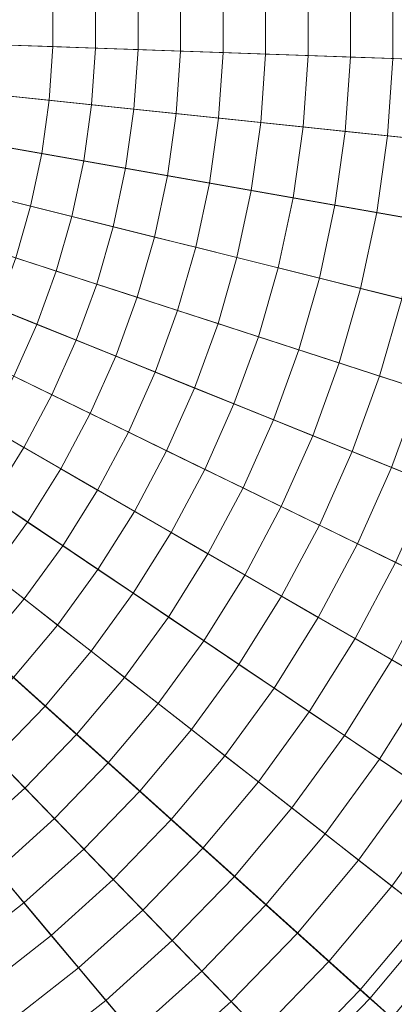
# Model space of a CAD drawing. Header units: centimetres. Extents: x -3.01 to 4.18, y -6.48 to 0.72.
# Tile 234 of 256: x 1.09 to 1.35, y -3.55 to -2.88. Entities that reach past the tile are written whole.
import ezdxf

# ---------------------------------------------------------------- set-up
doc = ezdxf.new("R2010")
doc.units = ezdxf.units.CM
doc.header["$LTSCALE"] = 2.54
doc.layers.add('Lucido design-1', color=7, linetype='Continuous')

# ---------------------------------------------------------------- blocks, each defined once
blk = doc.blocks.new('Gruppo-1')
at = {"color": 142, "linetype": 'Continuous', "lineweight": 9}
for points in [[(1.58519, -2.91578, -14.60843), (1.58519, -2.84602, -14.60843), (0.58636, -2.8809, -14.60843), (1.58519, -2.91578, -14.60843)], [(0.58636, -2.8809, -13.70118), (1.58519, -2.84602, -13.70118), (1.58519, -2.91578, -13.70118), (0.58636, -2.8809, -13.70118)], [(1.58032, -2.98537, -14.60843), (1.58519, -2.91578, -14.60843), (0.58636, -2.8809, -14.60843), (1.58032, -2.98537, -14.60843)], [(1.57061, -3.05445, -14.60843), (1.58032, -2.98537, -14.60843), (0.58636, -2.8809, -14.60843), (1.57061, -3.05445, -14.60843)], [(1.55611, -3.12268, -14.60843), (1.57061, -3.05445, -14.60843), (0.58636, -2.8809, -14.60843), (1.55611, -3.12268, -14.60843)], [(1.53688, -3.18974, -14.60843), (1.55611, -3.12268, -14.60843), (0.58636, -2.8809, -14.60843), (1.53688, -3.18974, -14.60843)], [(1.51302, -3.25529, -14.60843), (1.53688, -3.18974, -14.60843), (0.58636, -2.8809, -14.60843), (1.51302, -3.25529, -14.60843)], [(1.48465, -3.31902, -14.60843), (1.51302, -3.25529, -14.60843), (0.58636, -2.8809, -14.60843), (1.48465, -3.31902, -14.60843)], [(1.4519, -3.38062, -14.60843), (1.48465, -3.31902, -14.60843), (0.58636, -2.8809, -14.60843), (1.4519, -3.38062, -14.60843)], [(1.41493, -3.43978, -14.60843), (1.4519, -3.38062, -14.60843), (0.58636, -2.8809, -14.60843), (1.41493, -3.43978, -14.60843)], [(1.37393, -3.49621, -14.60843), (1.41493, -3.43978, -14.60843), (0.58636, -2.8809, -14.60843), (1.37393, -3.49621, -14.60843)], [(1.32909, -3.54965, -14.60843), (1.37393, -3.49621, -14.60843), (0.58636, -2.8809, -14.60843), (1.32909, -3.54965, -14.60843)], [(1.28063, -3.59983, -14.60843), (1.32909, -3.54965, -14.60843), (0.58636, -2.8809, -14.60843), (1.28063, -3.59983, -14.60843)], [(1.22879, -3.64651, -14.60843), (1.28063, -3.59983, -14.60843), (0.58636, -2.8809, -14.60843), (1.22879, -3.64651, -14.60843)], [(1.17381, -3.68946, -14.60843), (1.22879, -3.64651, -14.60843), (0.58636, -2.8809, -14.60843), (1.17381, -3.68946, -14.60843)], [(0.58636, -2.8809, -13.70118), (1.58519, -2.91578, -13.70118), (1.58032, -2.98537, -13.70118), (0.58636, -2.8809, -13.70118)], [(0.58636, -2.8809, -13.70118), (1.58032, -2.98537, -13.70118), (1.57061, -3.05445, -13.70118), (0.58636, -2.8809, -13.70118)], [(0.58636, -2.8809, -13.70118), (1.57061, -3.05445, -13.70118), (1.55611, -3.12268, -13.70118), (0.58636, -2.8809, -13.70118)], [(0.58636, -2.8809, -13.70118), (1.55611, -3.12268, -13.70118), (1.53688, -3.18974, -13.70118), (0.58636, -2.8809, -13.70118)], [(0.58636, -2.8809, -13.70118), (1.53688, -3.18974, -13.70118), (1.51302, -3.25529, -13.70118), (0.58636, -2.8809, -13.70118)], [(0.58636, -2.8809, -13.70118), (1.51302, -3.25529, -13.70118), (1.48465, -3.31902, -13.70118), (0.58636, -2.8809, -13.70118)], [(0.58636, -2.8809, -13.70118), (1.48465, -3.31902, -13.70118), (1.4519, -3.38062, -13.70118), (0.58636, -2.8809, -13.70118)], [(0.58636, -2.8809, -13.70118), (1.4519, -3.38062, -13.70118), (1.41493, -3.43978, -13.70118), (0.58636, -2.8809, -13.70118)], [(0.58636, -2.8809, -13.70118), (1.41493, -3.43978, -13.70118), (1.37393, -3.49621, -13.70118), (0.58636, -2.8809, -13.70118)], [(0.58636, -2.8809, -13.70118), (1.37393, -3.49621, -13.70118), (1.32909, -3.54965, -13.70118), (0.58636, -2.8809, -13.70118)], [(0.58636, -2.8809, -13.70118), (1.32909, -3.54965, -13.70118), (1.28063, -3.59983, -13.70118), (0.58636, -2.8809, -13.70118)], [(0.58636, -2.8809, -13.70118), (1.28063, -3.59983, -13.70118), (1.22879, -3.64651, -13.70118), (0.58636, -2.8809, -13.70118)], [(0.58636, -2.8809, -13.70118), (1.22879, -3.64651, -13.70118), (1.17381, -3.68946, -13.70118), (0.58636, -2.8809, -13.70118)], [(1.32909, -3.54965, -13.70118), (1.37393, -3.49621, -13.70118), (1.37393, -3.49621, -14.60843), (1.32909, -3.54965, -14.60843), (1.32909, -3.54965, -13.70118)], [(1.28063, -3.59983, -13.70118), (1.32909, -3.54965, -13.70118), (1.32909, -3.54965, -14.60843), (1.28063, -3.59983, -14.60843), (1.28063, -3.59983, -13.70118)]]:
    blk.add_polyline3d(points, dxfattribs=at)
for points in [[(4.18279, -3.00649, -13.70234), (4.18279, -2.75531, -13.70234), (0.58852, -2.88082, -13.70234), (0.58852, -2.88097, -13.70234)], [(1.19975, -2.90232, -12.62648), (1.19975, -2.85948, -12.62648), (1.22877, -2.85846, -12.62922), (1.22877, -2.90333, -12.62922)], [(1.22877, -2.90333, -12.62922), (1.22877, -2.85846, -12.62922), (1.25779, -2.85745, -12.63207), (1.25779, -2.90435, -12.63207)], [(1.25779, -2.90435, -12.63207), (1.25779, -2.85745, -12.63207), (1.2868, -2.85644, -12.63502), (1.2868, -2.90536, -12.63502)], [(1.2868, -2.90536, -12.63502), (1.2868, -2.85644, -12.63502), (1.3158, -2.85543, -12.63807), (1.3158, -2.90637, -12.63807)], [(1.3158, -2.90637, -12.63807), (1.3158, -2.85543, -12.63807), (1.34479, -2.85441, -12.64122), (1.34479, -2.90738, -12.64122)], [(1.34479, -2.90738, -12.64122), (1.34479, -2.85441, -12.64122), (1.37377, -2.8534, -12.64447), (1.37377, -2.90839, -12.64447)], [(1.08354, -2.89826, -12.6165), (1.08354, -2.86354, -12.6165), (1.1126, -2.86252, -12.61884), (1.1126, -2.89927, -12.61884)], [(1.1126, -2.89927, -12.61884), (1.1126, -2.86252, -12.61884), (1.14166, -2.86151, -12.62129), (1.14166, -2.90029, -12.62129)], [(1.14166, -2.90029, -12.62129), (1.14166, -2.86151, -12.62129), (1.17071, -2.86049, -12.62383), (1.17071, -2.9013, -12.62383)], [(1.17071, -2.9013, -12.62383), (1.17071, -2.86049, -12.62383), (1.19975, -2.85948, -12.62648), (1.19975, -2.90232, -12.62648)], [(1.08719, -6.4445, -13.70234), (1.33456, -6.40089, -13.70234), (0.58681, -2.88301, -13.70234), (0.58666, -2.88304, -13.70234)], [(1.33456, -6.40089, -13.70234), (1.57828, -6.34012, -13.70234), (0.58696, -2.88298, -13.70234), (0.58681, -2.88301, -13.70234)], [(1.57828, -6.34012, -13.70234), (1.81716, -6.2625, -13.70234), (0.5871, -2.88293, -13.70234), (0.58696, -2.88298, -13.70234)], [(1.81716, -6.2625, -13.70234), (2.05005, -6.16841, -13.70234), (0.58724, -2.88287, -13.70234), (0.5871, -2.88293, -13.70234)], [(2.05005, -6.16841, -13.70234), (2.27581, -6.0583, -13.70234), (0.58738, -2.88281, -13.70234), (0.58724, -2.88287, -13.70234)], [(2.27581, -6.0583, -13.70234), (2.49334, -5.93271, -13.70234), (0.58751, -2.88273, -13.70234), (0.58738, -2.88281, -13.70234)], [(2.49334, -5.93271, -13.70234), (2.70158, -5.79225, -13.70234), (0.58763, -2.88265, -13.70234), (0.58751, -2.88273, -13.70234)], [(2.70158, -5.79225, -13.70234), (2.89951, -5.63761, -13.70234), (0.58775, -2.88255, -13.70234), (0.58763, -2.88265, -13.70234)], [(2.89951, -5.63761, -13.70234), (3.08618, -5.46953, -13.70234), (0.58786, -2.88245, -13.70234), (0.58775, -2.88255, -13.70234)], [(3.08618, -5.46953, -13.70234), (3.26066, -5.28885, -13.70234), (0.58797, -2.88234, -13.70234), (0.58786, -2.88245, -13.70234)], [(3.26066, -5.28885, -13.70234), (3.42212, -5.09643, -13.70234), (0.58806, -2.88223, -13.70234), (0.58797, -2.88234, -13.70234)], [(3.42212, -5.09643, -13.70234), (3.56976, -4.89322, -13.70234), (0.58815, -2.88211, -13.70234), (0.58806, -2.88223, -13.70234)], [(3.56976, -4.89322, -13.70234), (3.70286, -4.68021, -13.70234), (0.58823, -2.88198, -13.70234), (0.58815, -2.88211, -13.70234)], [(3.70286, -4.68021, -13.70234), (3.82078, -4.45843, -13.70234), (0.5883, -2.88185, -13.70234), (0.58823, -2.88198, -13.70234)], [(3.82078, -4.45843, -13.70234), (3.92295, -4.22897, -13.70234), (0.58837, -2.88171, -13.70234), (0.5883, -2.88185, -13.70234)], [(3.92295, -4.22897, -13.70234), (4.00886, -3.99293, -13.70234), (0.58842, -2.88157, -13.70234), (0.58837, -2.88171, -13.70234)], [(4.00886, -3.99293, -13.70234), (4.07809, -3.75148, -13.70234), (0.58846, -2.88142, -13.70234), (0.58842, -2.88157, -13.70234)], [(4.07809, -3.75148, -13.70234), (4.13032, -3.50579, -13.70234), (0.58849, -2.88127, -13.70234), (0.58846, -2.88142, -13.70234)], [(4.13032, -3.50579, -13.70234), (4.16527, -3.25706, -13.70234), (0.58851, -2.88112, -13.70234), (0.58849, -2.88127, -13.70234)], [(4.16527, -3.25706, -13.70234), (4.18279, -3.00649, -13.70234), (0.58852, -2.88097, -13.70234), (0.58851, -2.88112, -13.70234)], [(1.08112, -2.9329, -12.6165), (1.08354, -2.89826, -12.6165), (1.1126, -2.89927, -12.61884), (1.11004, -2.93594, -12.61884)], [(1.11004, -2.93594, -12.61884), (1.1126, -2.89927, -12.61884), (1.14166, -2.90029, -12.62129), (1.13896, -2.93898, -12.62129)], [(1.13896, -2.93898, -12.62129), (1.14166, -2.90029, -12.62129), (1.17071, -2.9013, -12.62383), (1.16786, -2.94202, -12.62383)], [(1.16786, -2.94202, -12.62383), (1.17071, -2.9013, -12.62383), (1.19975, -2.90232, -12.62648), (1.19676, -2.94505, -12.62648)], [(1.19676, -2.94505, -12.62648), (1.19975, -2.90232, -12.62648), (1.22877, -2.90333, -12.62922), (1.22564, -2.94809, -12.62922)], [(1.22564, -2.94809, -12.62922), (1.22877, -2.90333, -12.62922), (1.25779, -2.90435, -12.63207), (1.25452, -2.95112, -12.63207)], [(1.25452, -2.95112, -12.63207), (1.25779, -2.90435, -12.63207), (1.2868, -2.90536, -12.63502), (1.28339, -2.95416, -12.63502)], [(1.28339, -2.95416, -12.63502), (1.2868, -2.90536, -12.63502), (1.3158, -2.90637, -12.63807), (1.31225, -2.95719, -12.63807)], [(1.31225, -2.95719, -12.63807), (1.3158, -2.90637, -12.63807), (1.34479, -2.90738, -12.64122), (1.34109, -2.96022, -12.64122)], [(1.34109, -2.96022, -12.64122), (1.34479, -2.90738, -12.64122), (1.37377, -2.90839, -12.64447), (1.36993, -2.96325, -12.64447)], [(1.07629, -2.96729, -12.6165), (1.08112, -2.9329, -12.6165), (1.11004, -2.93594, -12.61884), (1.10493, -2.97234, -12.61884)], [(1.10493, -2.97234, -12.61884), (1.11004, -2.93594, -12.61884), (1.13896, -2.93898, -12.62129), (1.13356, -2.97738, -12.62129)], [(1.13356, -2.97738, -12.62129), (1.13896, -2.93898, -12.62129), (1.16786, -2.94202, -12.62383), (1.16218, -2.98243, -12.62383)], [(1.16218, -2.98243, -12.62383), (1.16786, -2.94202, -12.62383), (1.19676, -2.94505, -12.62648), (1.1908, -2.98748, -12.62648)], [(1.1908, -2.98748, -12.62648), (1.19676, -2.94505, -12.62648), (1.22564, -2.94809, -12.62922), (1.2194, -2.99252, -12.62922)], [(1.2194, -2.99252, -12.62922), (1.22564, -2.94809, -12.62922), (1.25452, -2.95112, -12.63207), (1.248, -2.99756, -12.63207)], [(1.248, -2.99756, -12.63207), (1.25452, -2.95112, -12.63207), (1.28339, -2.95416, -12.63502), (1.27658, -3.0026, -12.63502)], [(1.27658, -3.0026, -12.63502), (1.28339, -2.95416, -12.63502), (1.31225, -2.95719, -12.63807), (1.30516, -3.00764, -12.63807)], [(1.30516, -3.00764, -12.63807), (1.31225, -2.95719, -12.63807), (1.34109, -2.96022, -12.64122), (1.33372, -3.01268, -12.64122)], [(1.33372, -3.01268, -12.64122), (1.34109, -2.96022, -12.64122), (1.36993, -2.96325, -12.64447), (1.36228, -3.01771, -12.64447)], [(1.06907, -3.00125, -12.6165), (1.07629, -2.96729, -12.6165), (1.10493, -2.97234, -12.61884), (1.09728, -3.00829, -12.61884)], [(1.09728, -3.00829, -12.61884), (1.10493, -2.97234, -12.61884), (1.13356, -2.97738, -12.62129), (1.12549, -3.01532, -12.62129)], [(1.12549, -3.01532, -12.62129), (1.13356, -2.97738, -12.62129), (1.16218, -2.98243, -12.62383), (1.1537, -3.02235, -12.62383)], [(1.1537, -3.02235, -12.62383), (1.16218, -2.98243, -12.62383), (1.1908, -2.98748, -12.62648), (1.18189, -3.02938, -12.62648)], [(1.18189, -3.02938, -12.62648), (1.1908, -2.98748, -12.62648), (1.2194, -2.99252, -12.62922), (1.21007, -3.03641, -12.62922)], [(1.21007, -3.03641, -12.62922), (1.2194, -2.99252, -12.62922), (1.248, -2.99756, -12.63207), (1.23825, -3.04343, -12.63207)], [(1.23825, -3.04343, -12.63207), (1.248, -2.99756, -12.63207), (1.27658, -3.0026, -12.63502), (1.26641, -3.05045, -12.63502)], [(1.0595, -3.03463, -12.6165), (1.06907, -3.00125, -12.6165), (1.09728, -3.00829, -12.61884), (1.08715, -3.04362, -12.61884)], [(1.26641, -3.05045, -12.63502), (1.27658, -3.0026, -12.63502), (1.30516, -3.00764, -12.63807), (1.29456, -3.05747, -12.63807)], [(1.08715, -3.04362, -12.61884), (1.09728, -3.00829, -12.61884), (1.12549, -3.01532, -12.62129), (1.1148, -3.0526, -12.62129)], [(1.29456, -3.05747, -12.63807), (1.30516, -3.00764, -12.63807), (1.33372, -3.01268, -12.64122), (1.32271, -3.06449, -12.64122)], [(1.32271, -3.06449, -12.64122), (1.33372, -3.01268, -12.64122), (1.36228, -3.01771, -12.64447), (1.35084, -3.0715, -12.64447)], [(1.1148, -3.0526, -12.62129), (1.12549, -3.01532, -12.62129), (1.1537, -3.02235, -12.62383), (1.14245, -3.06158, -12.62383)], [(1.14245, -3.06158, -12.62383), (1.1537, -3.02235, -12.62383), (1.18189, -3.02938, -12.62648), (1.17008, -3.07056, -12.62648)], [(1.17008, -3.07056, -12.62648), (1.18189, -3.02938, -12.62648), (1.21007, -3.03641, -12.62922), (1.1977, -3.07954, -12.62922)], [(1.1977, -3.07954, -12.62922), (1.21007, -3.03641, -12.62922), (1.23825, -3.04343, -12.63207), (1.22532, -3.08851, -12.63207)], [(1.07458, -3.07815, -12.61884), (1.08715, -3.04362, -12.61884), (1.1148, -3.0526, -12.62129), (1.10154, -3.08904, -12.62129)], [(1.22532, -3.08851, -12.63207), (1.23825, -3.04343, -12.63207), (1.26641, -3.05045, -12.63502), (1.25293, -3.09748, -12.63502)], [(1.10154, -3.08904, -12.62129), (1.1148, -3.0526, -12.62129), (1.14245, -3.06158, -12.62383), (1.12849, -3.09993, -12.62383)], [(1.25293, -3.09748, -12.63502), (1.26641, -3.05045, -12.63502), (1.29456, -3.05747, -12.63807), (1.28052, -3.10644, -12.63807)], [(1.28052, -3.10644, -12.63807), (1.29456, -3.05747, -12.63807), (1.32271, -3.06449, -12.64122), (1.30811, -3.11541, -12.64122)], [(1.12849, -3.09993, -12.62383), (1.14245, -3.06158, -12.62383), (1.17008, -3.07056, -12.62648), (1.15543, -3.11082, -12.62648)], [(1.30811, -3.11541, -12.64122), (1.32271, -3.06449, -12.64122), (1.35084, -3.0715, -12.64447), (1.33568, -3.12437, -12.64447)], [(1.15543, -3.11082, -12.62648), (1.17008, -3.07056, -12.62648), (1.1977, -3.07954, -12.62922), (1.18236, -3.1217, -12.62922)], [(1.33568, -3.12437, -12.64447), (1.35084, -3.0715, -12.64447), (1.37896, -3.07852, -12.64782), (1.36325, -3.13332, -12.64782)], [(1.05963, -3.11173, -12.61884), (1.07458, -3.07815, -12.61884), (1.10154, -3.08904, -12.62129), (1.08577, -3.12447, -12.62129)], [(1.18236, -3.1217, -12.62922), (1.1977, -3.07954, -12.62922), (1.22532, -3.08851, -12.63207), (1.20928, -3.13257, -12.63207)], [(1.08577, -3.12447, -12.62129), (1.10154, -3.08904, -12.62129), (1.12849, -3.09993, -12.62383), (1.11189, -3.13721, -12.62383)], [(1.20928, -3.13257, -12.63207), (1.22532, -3.08851, -12.63207), (1.25293, -3.09748, -12.63502), (1.23619, -3.14345, -12.63502)], [(1.11189, -3.13721, -12.62383), (1.12849, -3.09993, -12.62383), (1.15543, -3.11082, -12.62648), (1.138, -3.14995, -12.62648)], [(1.23619, -3.14345, -12.63502), (1.25293, -3.09748, -12.63502), (1.28052, -3.10644, -12.63807), (1.2631, -3.15432, -12.63807)], [(1.2631, -3.15432, -12.63807), (1.28052, -3.10644, -12.63807), (1.30811, -3.11541, -12.64122), (1.28999, -3.16518, -12.64122)], [(1.138, -3.14995, -12.62648), (1.15543, -3.11082, -12.62648), (1.18236, -3.1217, -12.62922), (1.16411, -3.16269, -12.62922)], [(1.16411, -3.16269, -12.62922), (1.18236, -3.1217, -12.62922), (1.20928, -3.13257, -12.63207), (1.19021, -3.17541, -12.63207)], [(1.28999, -3.16518, -12.64122), (1.30811, -3.11541, -12.64122), (1.33568, -3.12437, -12.64447), (1.31687, -3.17604, -12.64447)], [(1.06756, -3.15872, -12.62129), (1.08577, -3.12447, -12.62129), (1.11189, -3.13721, -12.62383), (1.09273, -3.17325, -12.62383)], [(1.31687, -3.17604, -12.64447), (1.33568, -3.12437, -12.64447), (1.36325, -3.13332, -12.64782), (1.34375, -3.1869, -12.64782)], [(1.19021, -3.17541, -12.63207), (1.20928, -3.13257, -12.63207), (1.23619, -3.14345, -12.63502), (1.2163, -3.18814, -12.63502)], [(1.34375, -3.1869, -12.64782), (1.36325, -3.13332, -12.64782), (1.3908, -3.14228, -12.65127), (1.37061, -3.19775, -12.65127)], [(1.09273, -3.17325, -12.62383), (1.11189, -3.13721, -12.62383), (1.138, -3.14995, -12.62648), (1.11789, -3.18778, -12.62648)], [(1.2163, -3.18814, -12.63502), (1.23619, -3.14345, -12.63502), (1.2631, -3.15432, -12.63807), (1.24238, -3.20086, -12.63807)], [(1.11789, -3.18778, -12.62648), (1.138, -3.14995, -12.62648), (1.16411, -3.16269, -12.62922), (1.14305, -3.2023, -12.62922)], [(1.24238, -3.20086, -12.63807), (1.2631, -3.15432, -12.63807), (1.28999, -3.16518, -12.64122), (1.26845, -3.21357, -12.64122)], [(1.04701, -3.19161, -12.62129), (1.06756, -3.15872, -12.62129), (1.09273, -3.17325, -12.62383), (1.0711, -3.20786, -12.62383)], [(1.14305, -3.2023, -12.62922), (1.16411, -3.16269, -12.62922), (1.19021, -3.17541, -12.63207), (1.16819, -3.21682, -12.63207)], [(1.26845, -3.21357, -12.64122), (1.28999, -3.16518, -12.64122), (1.31687, -3.17604, -12.64447), (1.29451, -3.22628, -12.64447)], [(1.0711, -3.20786, -12.62383), (1.09273, -3.17325, -12.62383), (1.11789, -3.18778, -12.62648), (1.09519, -3.22411, -12.62648)], [(1.16819, -3.21682, -12.63207), (1.19021, -3.17541, -12.63207), (1.2163, -3.18814, -12.63502), (1.19333, -3.23133, -12.63502)], [(1.29451, -3.22628, -12.64447), (1.31687, -3.17604, -12.64447), (1.34375, -3.1869, -12.64782), (1.32056, -3.23899, -12.64782)], [(1.09519, -3.22411, -12.62648), (1.11789, -3.18778, -12.62648), (1.14305, -3.2023, -12.62922), (1.11927, -3.24035, -12.62922)], [(1.19333, -3.23133, -12.63502), (1.2163, -3.18814, -12.63502), (1.24238, -3.20086, -12.63807), (1.21846, -3.24584, -12.63807)], [(1.32056, -3.23899, -12.64782), (1.34375, -3.1869, -12.64782), (1.37061, -3.19775, -12.65127), (1.3466, -3.25169, -12.65127)], [(1.11927, -3.24035, -12.62922), (1.14305, -3.2023, -12.62922), (1.16819, -3.21682, -12.63207), (1.14334, -3.25659, -12.63207)], [(1.21846, -3.24584, -12.63807), (1.24238, -3.20086, -12.63807), (1.26845, -3.21357, -12.64122), (1.24358, -3.26034, -12.64122)], [(1.04711, -3.24088, -12.62383), (1.0711, -3.20786, -12.62383), (1.09519, -3.22411, -12.62648), (1.07001, -3.25877, -12.62648)], [(1.24358, -3.26034, -12.64122), (1.26845, -3.21357, -12.64122), (1.29451, -3.22628, -12.64447), (1.26869, -3.27484, -12.64447)], [(1.14334, -3.25659, -12.63207), (1.16819, -3.21682, -12.63207), (1.19333, -3.23133, -12.63502), (1.16741, -3.27282, -12.63502)], [(1.07001, -3.25877, -12.62648), (1.09519, -3.22411, -12.62648), (1.11927, -3.24035, -12.62922), (1.0929, -3.27665, -12.62922)], [(1.26869, -3.27484, -12.64447), (1.29451, -3.22628, -12.64447), (1.32056, -3.23899, -12.64782), (1.29379, -3.28933, -12.64782)], [(1.16741, -3.27282, -12.63502), (1.19333, -3.23133, -12.63502), (1.21846, -3.24584, -12.63807), (1.19146, -3.28904, -12.63807)], [(1.0929, -3.27665, -12.62922), (1.11927, -3.24035, -12.62922), (1.14334, -3.25659, -12.63207), (1.11578, -3.29453, -12.63207)], [(1.29379, -3.28933, -12.64782), (1.32056, -3.23899, -12.64782), (1.3466, -3.25169, -12.65127), (1.31888, -3.30382, -12.65127)], [(1.19146, -3.28904, -12.63807), (1.21846, -3.24584, -12.63807), (1.24358, -3.26034, -12.64122), (1.21551, -3.30526, -12.64122)], [(1.31888, -3.30382, -12.65127), (1.3466, -3.25169, -12.65127), (1.37262, -3.26438, -12.65482), (1.34396, -3.3183, -12.65482)], [(1.04247, -3.29158, -12.62648), (1.07001, -3.25877, -12.62648), (1.0929, -3.27665, -12.62922), (1.06406, -3.31102, -12.62922)], [(1.11578, -3.29453, -12.63207), (1.14334, -3.25659, -12.63207), (1.16741, -3.27282, -12.63502), (1.13865, -3.3124, -12.63502)], [(1.21551, -3.30526, -12.64122), (1.24358, -3.26034, -12.64122), (1.26869, -3.27484, -12.64447), (1.23955, -3.32148, -12.64447)], [(1.34396, -3.3183, -12.65482), (1.37262, -3.26438, -12.65482), (1.39864, -3.27707, -12.65847), (1.36903, -3.33277, -12.65847)], [(1.13865, -3.3124, -12.63502), (1.16741, -3.27282, -12.63502), (1.19146, -3.28904, -12.63807), (1.16152, -3.33026, -12.63807)], [(1.23955, -3.32148, -12.64447), (1.26869, -3.27484, -12.64447), (1.29379, -3.28933, -12.64782), (1.26357, -3.33768, -12.64782)], [(1.06406, -3.31102, -12.62922), (1.0929, -3.27665, -12.62922), (1.11578, -3.29453, -12.63207), (1.08564, -3.33045, -12.63207)], [(1.16152, -3.33026, -12.63807), (1.19146, -3.28904, -12.63807), (1.21551, -3.30526, -12.64122), (1.18437, -3.34812, -12.64122)], [(1.26357, -3.33768, -12.64782), (1.29379, -3.28933, -12.64782), (1.31888, -3.30382, -12.65127), (1.28759, -3.35389, -12.65127)], [(1.08564, -3.33045, -12.63207), (1.11578, -3.29453, -12.63207), (1.13865, -3.3124, -12.63502), (1.10721, -3.34987, -12.63502)], [(1.18437, -3.34812, -12.64122), (1.21551, -3.30526, -12.64122), (1.23955, -3.32148, -12.64447), (1.20722, -3.36597, -12.64447)], [(1.28759, -3.35389, -12.65127), (1.31888, -3.30382, -12.65127), (1.34396, -3.3183, -12.65482), (1.3116, -3.37008, -12.65482)], [(1.10721, -3.34987, -12.63502), (1.13865, -3.3124, -12.63502), (1.16152, -3.33026, -12.63807), (1.12877, -3.36929, -12.63807)], [(1.20722, -3.36597, -12.64447), (1.23955, -3.32148, -12.64447), (1.26357, -3.33768, -12.64782), (1.23006, -3.38381, -12.64782)], [(1.3116, -3.37008, -12.65482), (1.34396, -3.3183, -12.65482), (1.36903, -3.33277, -12.65847), (1.3356, -3.38627, -12.65847)], [(1.12877, -3.36929, -12.63807), (1.16152, -3.33026, -12.63807), (1.18437, -3.34812, -12.64122), (1.15033, -3.38869, -12.64122)], [(1.05306, -3.36418, -12.63207), (1.08564, -3.33045, -12.63207), (1.10721, -3.34987, -12.63502), (1.07323, -3.38506, -12.63502)], [(1.3356, -3.38627, -12.65847), (1.36903, -3.33277, -12.65847), (1.39408, -3.34724, -12.66223), (1.35959, -3.40245, -12.66223)], [(1.23006, -3.38381, -12.64782), (1.26357, -3.33768, -12.64782), (1.28759, -3.35389, -12.65127), (1.25289, -3.40165, -12.65127)], [(1.07323, -3.38506, -12.63502), (1.10721, -3.34987, -12.63502), (1.12877, -3.36929, -12.63807), (1.09338, -3.40593, -12.63807)], [(1.15033, -3.38869, -12.64122), (1.18437, -3.34812, -12.64122), (1.20722, -3.36597, -12.64447), (1.17187, -3.4081, -12.64447)], [(1.25289, -3.40165, -12.65127), (1.28759, -3.35389, -12.65127), (1.3116, -3.37008, -12.65482), (1.27571, -3.41948, -12.65482)], [(1.09338, -3.40593, -12.63807), (1.12877, -3.36929, -12.63807), (1.15033, -3.38869, -12.64122), (1.11353, -3.4268, -12.64122)], [(1.17187, -3.4081, -12.64447), (1.20722, -3.36597, -12.64447), (1.23006, -3.38381, -12.64782), (1.19341, -3.42749, -12.64782)], [(1.27571, -3.41948, -12.65482), (1.3116, -3.37008, -12.65482), (1.3356, -3.38627, -12.65847), (1.29852, -3.4373, -12.65847)], [(1.19341, -3.42749, -12.64782), (1.23006, -3.38381, -12.64782), (1.25289, -3.40165, -12.65127), (1.21494, -3.44687, -12.65127)], [(1.03687, -3.41779, -12.63502), (1.07323, -3.38506, -12.63502), (1.09338, -3.40593, -12.63807), (1.05552, -3.44002, -12.63807)], [(1.11353, -3.4268, -12.64122), (1.15033, -3.38869, -12.64122), (1.17187, -3.4081, -12.64447), (1.13367, -3.44765, -12.64447)], [(1.29852, -3.4373, -12.65847), (1.3356, -3.38627, -12.65847), (1.35959, -3.40245, -12.66223), (1.32132, -3.45511, -12.66223)], [(1.21494, -3.44687, -12.65127), (1.25289, -3.40165, -12.65127), (1.27571, -3.41948, -12.65482), (1.23646, -3.46625, -12.65482)], [(1.32132, -3.45511, -12.66223), (1.35959, -3.40245, -12.66223), (1.38356, -3.41862, -12.66608), (1.34411, -3.47292, -12.66608)], [(1.05552, -3.44002, -12.63807), (1.09338, -3.40593, -12.63807), (1.11353, -3.4268, -12.64122), (1.07417, -3.46224, -12.64122)], [(1.13367, -3.44765, -12.64447), (1.17187, -3.4081, -12.64447), (1.19341, -3.42749, -12.64782), (1.1538, -3.4685, -12.64782)], [(1.23646, -3.46625, -12.65482), (1.27571, -3.41948, -12.65482), (1.29852, -3.4373, -12.65847), (1.25797, -3.48562, -12.65847)], [(1.34411, -3.47292, -12.66608), (1.38356, -3.41862, -12.66608), (1.40753, -3.43478, -12.67003), (1.36689, -3.49071, -12.67003)], [(1.07417, -3.46224, -12.64122), (1.11353, -3.4268, -12.64122), (1.13367, -3.44765, -12.64447), (1.0928, -3.48445, -12.64447)], [(1.1538, -3.4685, -12.64782), (1.19341, -3.42749, -12.64782), (1.21494, -3.44687, -12.65127), (1.17393, -3.48934, -12.65127)], [(1.25797, -3.48562, -12.65847), (1.29852, -3.4373, -12.65847), (1.32132, -3.45511, -12.66223), (1.27948, -3.50498, -12.66223)], [(1.0928, -3.48445, -12.64447), (1.13367, -3.44765, -12.64447), (1.1538, -3.4685, -12.64782), (1.11143, -3.50665, -12.64782)], [(1.17393, -3.48934, -12.65127), (1.21494, -3.44687, -12.65127), (1.23646, -3.46625, -12.65482), (1.19405, -3.51018, -12.65482)], [(1.27948, -3.50498, -12.66223), (1.32132, -3.45511, -12.66223), (1.34411, -3.47292, -12.66608), (1.30097, -3.52433, -12.66608)], [(1.03243, -3.49485, -12.64122), (1.07417, -3.46224, -12.64122), (1.0928, -3.48445, -12.64447), (1.04947, -3.51831, -12.64447)], [(1.11143, -3.50665, -12.64782), (1.1538, -3.4685, -12.64782), (1.17393, -3.48934, -12.65127), (1.13006, -3.52885, -12.65127)], [(1.19405, -3.51018, -12.65482), (1.23646, -3.46625, -12.65482), (1.25797, -3.48562, -12.65847), (1.21415, -3.531, -12.65847)], [(1.30097, -3.52433, -12.66608), (1.34411, -3.47292, -12.66608), (1.36689, -3.49071, -12.67003), (1.32245, -3.54368, -12.67003)], [(1.04947, -3.51831, -12.64447), (1.0928, -3.48445, -12.64447), (1.11143, -3.50665, -12.64782), (1.0665, -3.54176, -12.64782)], [(1.13006, -3.52885, -12.65127), (1.17393, -3.48934, -12.65127), (1.19405, -3.51018, -12.65482), (1.14867, -3.55103, -12.65482)], [(1.21415, -3.531, -12.65847), (1.25797, -3.48562, -12.65847), (1.27948, -3.50498, -12.66223), (1.23425, -3.55181, -12.66223)], [(1.32245, -3.54368, -12.67003), (1.36689, -3.49071, -12.67003), (1.38966, -3.5085, -12.67409), (1.34392, -3.56301, -12.67409)], [(1.23425, -3.55181, -12.66223), (1.27948, -3.50498, -12.66223), (1.30097, -3.52433, -12.66608), (1.25434, -3.57261, -12.66608)], [(1.0665, -3.54176, -12.64782), (1.11143, -3.50665, -12.64782), (1.13006, -3.52885, -12.65127), (1.08353, -3.5652, -12.65127)], [(1.14867, -3.55103, -12.65482), (1.19405, -3.51018, -12.65482), (1.21415, -3.531, -12.65847), (1.16728, -3.57321, -12.65847)], [(1.34392, -3.56301, -12.67409), (1.38966, -3.5085, -12.67409), (1.41242, -3.52628, -12.67824), (1.36538, -3.58233, -12.67824)], [(1.25434, -3.57261, -12.66608), (1.30097, -3.52433, -12.66608), (1.32245, -3.54368, -12.67003), (1.27442, -3.59341, -12.67003)], [(1.08353, -3.5652, -12.65127), (1.13006, -3.52885, -12.65127), (1.14867, -3.55103, -12.65482), (1.10055, -3.58862, -12.65482)], [(1.16728, -3.57321, -12.65847), (1.21415, -3.531, -12.65847), (1.23425, -3.55181, -12.66223), (1.18587, -3.59537, -12.66223)], [(1.27442, -3.59341, -12.67003), (1.32245, -3.54368, -12.67003), (1.34392, -3.56301, -12.67409), (1.29449, -3.61419, -12.67409)], [(1.10055, -3.58862, -12.65482), (1.14867, -3.55103, -12.65482), (1.16728, -3.57321, -12.65847), (1.11757, -3.61204, -12.65847)], [(1.18587, -3.59537, -12.66223), (1.23425, -3.55181, -12.66223), (1.25434, -3.57261, -12.66608), (1.20446, -3.61753, -12.66608)]]:
    blk.add_3dface(points, dxfattribs=at)

msp = doc.modelspace()

# ---------------------------------------------------------------- block references
at = {"layer": 'Lucido design-1', "color": 7}
msp.add_blockref('Gruppo-1', (0, 0), dxfattribs=at)

doc.saveas('drawing.dxf')
